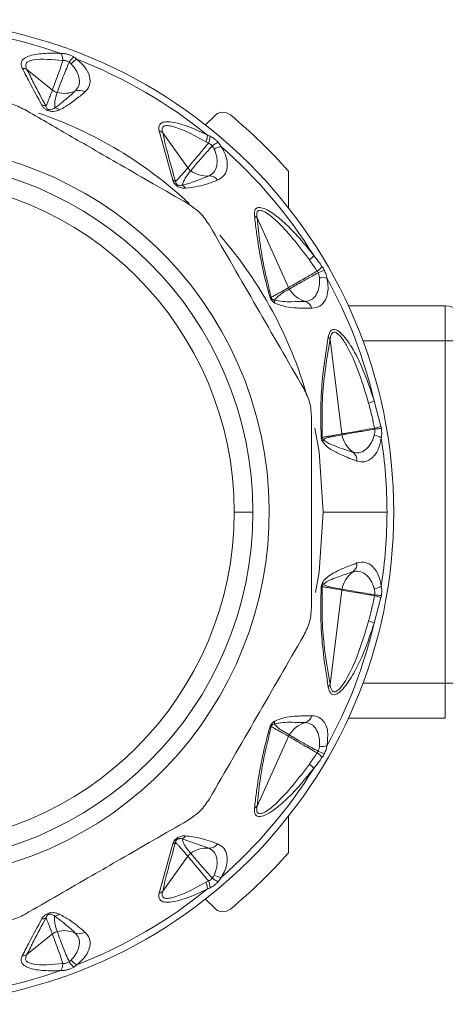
# Model space of a CAD drawing. Header units: millimetres. Extents: x -447 to 1924, y -61 to 422.
# Tile 15 of 57: x -81 to -63, y 379 to 421. Entities that reach past the tile are written whole.
import ezdxf

# ---------------------------------------------------------------- set-up
doc = ezdxf.new("R2010")
doc.units = ezdxf.units.MM

# ---------------------------------------------------------------- blocks, each defined once
blk = doc.blocks.new('Drawing View1')
at = {"color": 7, "linetype": 'Continuous', "lineweight": 18}
for p, q in [((124.67, 9.263), (123.587, 10.142)), ((131.197, 7.776), (131.59, 8.17)), ((129.801, 5.425), (129.221, 7.521)), ((130.445, 5.946), (129.374, 7.434)), ((134.732, 4.241), (134.732, 5.804)), ((134.737, 0.835), (133.394, 3.81)), ((137.288, 0.065), (141.421, 0.065)), ((141.421, 0.065), (141.421, -1.435)), ((137.014, -5.406), (136.508, -1.372)), ((137.911, -1.435), (141.421, -1.435)), ((142.221, -1.435), (141.421, -1.435)), ((141.421, -1.435), (141.421, -16.035)), ((138.387, -3.997), (138.68, -5.084)), ((132.421, -8.735), (133.221, -8.735)), ((136.221, -8.735), (138.936, -8.735)), ((136.508, -16.098), (137.014, -12.064)), ((138.68, -12.386), (138.387, -13.473)), ((137.911, -16.035), (141.421, -16.035)), ((141.421, -16.035), (141.421, -17.535)), ((142.221, -16.035), (141.421, -16.035)), ((137.288, -17.535), (141.421, -17.535)), ((134.737, -18.305), (133.394, -21.28)), ((134.732, -23.274), (134.732, -21.711)), ((131.341, -23.071), (130.208, -22.679)), ((129.801, -22.895), (129.221, -24.991)), ((130.445, -23.416), (129.374, -24.904)), ((131.59, -25.64), (131.197, -25.246)), ((124.67, -26.733), (123.587, -27.612))]:
    blk.add_line(p, q, dxfattribs=at)
at = {"color": 7, "linetype": 'Continuous', "lineweight": 18, "flags": 128}
for points in [[(136.221, -8.735), (136.038, -6.173), (135.861, -5.153)], [(135.889, -12.175), (136.038, -11.297), (136.221, -8.735)]]:
    blk.add_lwpolyline(points, dxfattribs=at)
at = {"color": 7, "linetype": 'Continuous', "lineweight": 18}
for centre, radius, start, end in [((118.221, -8.735), 21, 270, 180), ((118.221, -8.735), 20.715, 70.7909, 88.7924), ((126.171, 9.961), 0.925, 129.5889, 148.2249), ((126.055, 9.896), 0.761, 116.5758, 140.5903), ((118.221, -8.735), 20.715, 50.9198, 68.7924), ((123.376, 9.751), 0.444, 61.635, 88.6537), ((125.809, 8.802), 0.452, 57.0824, 111.0736), ((125.172, 10.284), 1.162, 255.3904, 294.1143), ((124.207, 8.208), 0.417, 63.1273, 87.8975), ((124.719, 8.079), 0.427, 53.4449, 82.7909), ((118.221, -8.735), 18, 46.9592, 71.0059), ((131.944, 7.816), 0.5, 50.3376, 135), ((118.221, -8.735), 22, 41.3647, 50.3376), ((129.093, 7.118), 0.423, 48.3487, 72.4435), ((130.476, 7.37), 0.805, 337.352, 358.2718), ((130.6, 7.335), 0.796, 335.0575, 357.1112), ((118.221, -8.735), 15.69, 285, 105), ((132.224, 6.037), 1.116, 116.1355, 131.2401), ((131.955, 6.093), 0.761, 96.5757, 120.5903), ((118.221, -8.735), 20.715, 31.8676, 48.7924), ((118.221, -8.735), 15, 0, 180), ((118.221, -8.735), 14.2, 0, 180), ((131.258, 6.765), 1.168, 233.8038, 274.0521), ((131.349, 5.149), 0.452, 37.0824, 91.0736), ((129.693, 5.069), 0.372, 51.6841, 73.0823), ((129.992, 4.856), 0.413, 31.8044, 58.5199), ((133.108, 3.56), 0.379, 41.0953, 61.7317), ((118.221, -8.735), 18, 15.8753, 40.9986), ((134.711, 3.129), 1.441, 309.5516, 319.9201), ((135.049, 2.809), 1.559, 305.5589, 316.1412), ((137.098, -0.733), 2.461, 109.8898, 116.5421), ((136.198, 0.502), 0.761, 76.5756, 100.5902), ((118.221, -8.735), 20.715, 13.2231, 28.7924), ((133.884, 0.22), 0.238, 59.937, 76.7519), ((135.778, 1.379), 1.177, 211.0277, 253.9434), ((133.81, 0.158), 0.344, 3.5806, 24.3894), ((135.306, -0.179), 0.452, 17.0824, 71.0736), ((141.421, -0.735), 0.8, 0, 90), ((136.172, -1.529), 0.371, 24.9775, 45.1315), ((137.475, -2.025), 2.173, 288.1662, 294.8225), ((137.537, -5.341), 0.527, 187.1471, 190.9644), ((138.181, -5.234), 1.179, 190.1165, 233.9079), ((138.273, -6.204), 0.761, 56.5758, 80.5903), ((137.745, -2.237), 2.997, 282.7357, 288.1829), ((139.108, -9.976), 4.825, 94.8986, 98.2754), ((136.066, -5.761), 0.241, 62.5119, 75.0672), ((135.943, -5.601), 0.274, 332.8552, 351.1806), ((118.221, -8.735), 20.715, 0, 8.7924), ((137.202, -6.538), 0.452, 357.0824, 51.0736), ((118.221, -8.735), 15, 180, 0), ((118.221, -8.735), 14.2, 180, 0), ((118.221, -8.735), 20.715, 351.2076, 0), ((137.202, -10.932), 0.452, 308.9264, 2.9176), ((138.181, -12.237), 1.179, 126.0921, 169.8835), ((135.943, -11.87), 0.274, 8.8197, 27.1446), ((136.066, -11.709), 0.241, 284.9328, 297.4882), ((137.537, -12.13), 0.527, 169.0389, 172.8561), ((138.273, -11.266), 0.761, 279.4098, 303.4244), ((137.745, -15.234), 2.997, 71.8172, 77.2643), ((139.108, -7.494), 4.825, 261.7246, 265.1014), ((137.475, -15.446), 2.173, 65.1775, 71.8338), ((118.221, -8.735), 20.715, 331.2076, 346.7769), ((136.172, -15.941), 0.371, 314.8685, 335.0225), ((135.306, -17.292), 0.452, 288.9264, 342.9176), ((133.884, -17.69), 0.238, 283.2482, 300.0631), ((133.81, -17.628), 0.344, 335.6121, 356.4181), ((135.778, -18.85), 1.177, 106.0566, 148.9724), ((135.217, -18.522), 0.527, 148.0752, 155.7129), ((136.198, -17.972), 0.761, 259.4097, 283.4244), ((135.049, -20.279), 1.559, 43.8593, 54.4406), ((137.098, -16.738), 2.461, 243.4578, 250.1102), ((118.221, -8.735), 20.715, 311.2076, 328.1324), ((134.711, -20.599), 1.441, 40.0799, 50.4484), ((133.108, -21.03), 0.379, 298.2682, 318.9047), ((129.992, -22.327), 0.413, 301.4786, 328.1961), ((129.693, -22.539), 0.372, 286.9177, 308.3159), ((131.258, -24.235), 1.168, 85.9479, 126.1962), ((131.349, -22.619), 0.452, 268.9264, 322.9176), ((118.221, -8.735), 22, 309.6624, 318.6353), ((132.224, -23.507), 1.116, 228.7599, 243.8644), ((131.955, -23.564), 0.761, 239.4098, 263.4244), ((130.476, -24.84), 0.805, 1.7282, 22.648), ((130.6, -24.805), 0.796, 2.889, 24.9426), ((118.221, -8.735), 20.715, 291.2076, 309.0802), ((129.093, -24.588), 0.423, 287.5565, 311.6513), ((124.719, -25.549), 0.427, 277.2081, 306.5557), ((131.944, -25.286), 0.5, 225, 309.6624), ((124.207, -25.678), 0.417, 272.1025, 296.8728), ((125.172, -27.754), 1.162, 65.8857, 104.6096), ((125.809, -26.272), 0.452, 248.9264, 302.9176), ((123.376, -27.222), 0.444, 271.3463, 298.365), ((126.171, -27.431), 0.925, 211.775, 230.411), ((126.055, -27.367), 0.761, 219.4098, 243.4244), ((118.221, -8.735), 20.715, 271.2076, 289.209)]:
    blk.add_arc(centre, radius, start, end, dxfattribs=at)
for points, knots in [([(123.386, 10.195), (123.364, 10.249), (123.321, 10.357), (123.353, 10.508), (123.482, 10.638), (123.805, 10.775), (124.347, 10.843), (124.816, 10.832), (125.037, 10.827)], [0, 0, 0, 0, 0.1036523, 0.2038498, 0.3141847, 0.4406615, 0.7373736, 1, 1, 1, 1]), ([(123.587, 10.142), (123.563, 10.19), (123.517, 10.283), (123.539, 10.408), (123.656, 10.501), (124.13, 10.62), (124.671, 10.564), (125.12, 10.518)], [0, 0, 0, 0, 0.097572, 0.186101, 0.286324, 0.407959, 1, 1, 1, 1]), ([(124.67, 9.263), (124.701, 9.348), (124.758, 9.503), (124.915, 9.935), (125.046, 10.306), (125.12, 10.518)], [0, 0, 0, 0, 0.342164, 0.623264, 1, 1, 1, 1]), ([(125.037, 10.827), (125.06, 10.779), (125.102, 10.693), (125.115, 10.572), (125.12, 10.518)], [0, 0, 0, 0, 0.559299, 1, 1, 1, 1]), ([(125.037, 10.827), (125.085, 10.826), (125.18, 10.825), (125.328, 10.79), (125.466, 10.739), (125.542, 10.696), (125.582, 10.674)], [0, 0, 0, 0, 0.273675, 0.544486, 0.766897, 1, 1, 1, 1]), ([(125.12, 10.518), (125.142, 10.521), (125.186, 10.526), (125.258, 10.513), (125.326, 10.488), (125.365, 10.462), (125.385, 10.448)], [0, 0, 0, 0, 0.255573, 0.503234, 0.749597, 1, 1, 1, 1]), ([(125.582, 10.674), (125.608, 10.657), (125.655, 10.626), (125.697, 10.592), (125.715, 10.577)], [0, 0, 0, 0, 0.55931, 1, 1, 1, 1]), ([(125.715, 10.577), (125.834, 10.472), (126.101, 10.238), (126.285, 9.83), (126.289, 9.447), (126.128, 9.264), (126.055, 9.181)], [0, 0, 0, 0, 0.209172, 0.469256, 0.760695, 1, 1, 1, 1]), ([(124.222, 8.625), (124.041, 8.954), (123.749, 9.485), (123.486, 9.999), (123.386, 10.195)], [0, 0, 0, 0, 0.620107, 1, 1, 1, 1]), ([(124.395, 8.58), (124.22, 8.907), (123.937, 9.435), (123.683, 9.947), (123.587, 10.142)], [0, 0, 0, 0, 0.619883, 1, 1, 1, 1]), ([(124.879, 9.159), (124.907, 9.241), (124.963, 9.398), (125.126, 9.842), (125.291, 10.23), (125.385, 10.448)], [0, 0, 0, 0, 0.321949, 0.6179, 1, 1, 1, 1]), ([(125.385, 10.448), (125.401, 10.436), (125.43, 10.414), (125.456, 10.39), (125.467, 10.38)], [0, 0, 0, 0, 0.555851, 1, 1, 1, 1]), ([(125.467, 10.38), (125.515, 10.327), (125.613, 10.22), (125.747, 9.996), (125.838, 9.724), (125.822, 9.432), (125.705, 9.293), (125.647, 9.223)], [0, 0, 0, 0, 0.117159, 0.239896, 0.491308, 0.745636, 1, 1, 1, 1]), ([(124.395, 8.58), (124.417, 8.627), (124.461, 8.721), (124.523, 8.878), (124.593, 9.058), (124.643, 9.191), (124.67, 9.263)], [0, 0, 0, 0, 0.21465, 0.427263, 0.688154, 1, 1, 1, 1]), ([(124.879, 9.159), (124.837, 9.173), (124.761, 9.196), (124.698, 9.242), (124.67, 9.263)], [0, 0, 0, 0, 0.559728, 1, 1, 1, 1]), ([(124.772, 8.503), (124.769, 8.601), (124.762, 8.815), (124.838, 9.038), (124.879, 9.159)], [0, 0, 0, 0, 0.455709, 1, 1, 1, 1]), ([(125.647, 9.223), (125.526, 9.115), (125.346, 8.954), (125.112, 8.757), (124.944, 8.622), (124.83, 8.543), (124.772, 8.503)], [0, 0, 0, 0, 0.425602, 0.634107, 0.812726, 1, 1, 1, 1]), ([(126.055, 9.181), (125.917, 9.067), (125.712, 8.896), (125.426, 8.688), (125.212, 8.543), (125.055, 8.463), (124.973, 8.422)], [0, 0, 0, 0, 0.420929, 0.628617, 0.808166, 1, 1, 1, 1]), ([(123.49, 8.43), (123.8, 8.251), (124.429, 7.888), (125.395, 7.331), (126.446, 6.724), (127.641, 6.033), (129.009, 5.244), (129.96, 4.695), (130.452, 4.411)], [0, 0, 0, 0, 0.135419, 0.274991, 0.415244, 0.585607, 0.785782, 1, 1, 1, 1]), ([(124.973, 8.422), (124.931, 8.405), (124.855, 8.374), (124.724, 8.35), (124.594, 8.353), (124.465, 8.389), (124.359, 8.453), (124.278, 8.534), (124.242, 8.593), (124.222, 8.625)], [0, 0, 0, 0, 0.1952, 0.351587, 0.494569, 0.605688, 0.718068, 0.846595, 1, 1, 1, 1]), ([(124.772, 8.503), (124.732, 8.475), (124.682, 8.44), (124.588, 8.421), (124.54, 8.422), (124.504, 8.433), (124.483, 8.442), (124.465, 8.454), (124.438, 8.48), (124.412, 8.523), (124.401, 8.559), (124.395, 8.58)], [0, 0, 0, 0, 0.3888533, 0.4911394, 0.5781016, 0.6070597, 0.6356285, 0.6659115, 0.7003157, 0.8247631, 1, 1, 1, 1]), ([(129.221, 7.521), (129.211, 7.583), (129.192, 7.703), (129.263, 7.84), (129.429, 7.915), (129.794, 7.917), (130.439, 7.74), (130.978, 7.487), (131.28, 7.345)], [0, 0, 0, 0, 0.0942, 0.182499, 0.278775, 0.389657, 0.657979, 1, 1, 1, 1]), ([(129.374, 7.434), (129.361, 7.491), (129.341, 7.573), (129.362, 7.657), (129.396, 7.703), (129.452, 7.735), (129.562, 7.755), (129.863, 7.712), (130.446, 7.481), (130.937, 7.213), (131.218, 7.06)], [0, 0, 0, 0, 0.088148, 0.127362, 0.165638, 0.20809, 0.253003, 0.357761, 0.633199, 1, 1, 1, 1]), ([(129.924, 5.361), (129.812, 5.744), (129.603, 6.457), (129.447, 7.126), (129.374, 7.434)], [0, 0, 0, 0, 0.53826, 1, 1, 1, 1]), ([(131.28, 7.345), (131.301, 7.336), (131.34, 7.32), (131.378, 7.302), (131.395, 7.295)], [0, 0, 0, 0, 0.558376, 1, 1, 1, 1]), ([(131.395, 7.295), (131.453, 7.263), (131.543, 7.214), (131.657, 7.119), (131.707, 7.065), (131.732, 7.038)], [0, 0, 0, 0, 0.482193, 0.740263, 1, 1, 1, 1]), ([(130.445, 5.946), (130.493, 6.003), (130.579, 6.105), (130.773, 6.337), (131.007, 6.617), (131.2, 6.852), (131.321, 6.999)], [0, 0, 0, 0, 0.28629, 0.510661, 0.69222, 1, 1, 1, 1]), ([(130.569, 5.823), (130.617, 5.882), (130.703, 5.986), (130.904, 6.222), (131.145, 6.505), (131.356, 6.733), (131.488, 6.876)], [0, 0, 0, 0, 0.287161, 0.511571, 0.692984, 1, 1, 1, 1]), ([(131.218, 7.06), (131.237, 7.049), (131.272, 7.029), (131.306, 7.008), (131.321, 6.999)], [0, 0, 0, 0, 0.557314, 1, 1, 1, 1]), ([(131.321, 6.999), (131.356, 6.984), (131.42, 6.955), (131.467, 6.901), (131.488, 6.876)], [0, 0, 0, 0, 0.541687, 1, 1, 1, 1]), ([(131.568, 6.749), (131.595, 6.683), (131.65, 6.549), (131.7, 6.293), (131.692, 6.006), (131.577, 5.737), (131.42, 5.646), (131.341, 5.601)], [0, 0, 0, 0, 0.117118, 0.239833, 0.491188, 0.745502, 1, 1, 1, 1]), ([(131.488, 6.876), (131.506, 6.852), (131.536, 6.81), (131.558, 6.767), (131.568, 6.749)], [0, 0, 0, 0, 0.574767, 1, 1, 1, 1]), ([(131.868, 6.849), (131.921, 6.759), (132.037, 6.564), (132.122, 6.26), (132.136, 5.927), (132.026, 5.601), (131.818, 5.483), (131.71, 5.421)], [0, 0, 0, 0, 0.136663, 0.294577, 0.479617, 0.72985, 1, 1, 1, 1]), ([(131.732, 7.038), (131.762, 7.002), (131.814, 6.94), (131.852, 6.876), (131.868, 6.849)], [0, 0, 0, 0, 0.579744, 1, 1, 1, 1]), ([(129.924, 5.361), (129.962, 5.4), (130.04, 5.479), (130.159, 5.615), (130.295, 5.77), (130.392, 5.884), (130.445, 5.946)], [0, 0, 0, 0, 0.2134593, 0.4293792, 0.6901911, 1, 1, 1, 1]), ([(130.569, 5.823), (130.543, 5.843), (130.496, 5.879), (130.461, 5.926), (130.445, 5.946)], [0, 0, 0, 0, 0.559847, 1, 1, 1, 1]), ([(130.208, 5.209), (130.244, 5.31), (130.324, 5.529), (130.483, 5.72), (130.569, 5.823)], [0, 0, 0, 0, 0.460533, 1, 1, 1, 1]), ([(131.341, 5.601), (131.18, 5.536), (130.943, 5.441), (130.638, 5.331), (130.424, 5.259), (130.281, 5.226), (130.208, 5.209)], [0, 0, 0, 0, 0.429633, 0.636413, 0.813229, 1, 1, 1, 1]), ([(130.343, 5.074), (130.305, 5.075), (130.237, 5.077), (130.133, 5.099), (130.044, 5.134), (129.962, 5.185), (129.889, 5.254), (129.832, 5.34), (129.812, 5.396), (129.801, 5.425)], [0, 0, 0, 0, 0.2026743, 0.3639009, 0.4931688, 0.5944464, 0.7169049, 0.8527137, 1, 1, 1, 1]), ([(130.208, 5.209), (130.182, 5.204), (130.138, 5.195), (130.072, 5.197), (130.02, 5.211), (129.984, 5.232), (129.966, 5.249), (129.951, 5.267), (129.938, 5.29), (129.927, 5.324), (129.925, 5.346), (129.924, 5.361)], [0, 0, 0, 0, 0.274116, 0.463193, 0.592982, 0.653123, 0.685145, 0.720858, 0.783468, 0.856593, 1, 1, 1, 1]), ([(131.71, 5.421), (131.446, 5.321), (131.028, 5.161), (130.528, 5.098), (130.343, 5.074)], [0, 0, 0, 0, 0.629625, 1, 1, 1, 1]), ([(133.287, 3.894), (133.284, 3.948), (133.278, 4.051), (133.312, 4.171), (133.389, 4.246), (133.608, 4.276), (134.049, 4.042), (134.586, 3.595), (135.192, 2.983), (135.585, 2.489), (135.814, 2.202)], [0, 0, 0, 0, 0.054232, 0.103303, 0.150337, 0.200897, 0.369635, 0.542742, 0.734318, 1, 1, 1, 1]), ([(133.939, 0.451), (133.844, 0.806), (133.645, 1.554), (133.479, 2.466), (133.36, 3.254), (133.312, 3.677), (133.287, 3.894)], [0, 0, 0, 0, 0.283427, 0.598157, 0.79281, 1, 1, 1, 1]), ([(133.394, 3.81), (133.387, 3.861), (133.376, 3.955), (133.396, 4.068), (133.456, 4.134), (133.559, 4.138), (133.694, 4.088), (133.902, 3.961), (134.613, 3.367), (135.166, 2.633), (135.629, 2.018)], [0, 0, 0, 0, 0.051613, 0.09536, 0.137319, 0.180165, 0.228028, 0.285272, 0.402314, 1, 1, 1, 1]), ([(134.003, 0.425), (133.89, 0.873), (133.688, 1.674), (133.506, 2.79), (133.433, 3.449), (133.394, 3.81)], [0, 0, 0, 0, 0.364986, 0.653176, 1, 1, 1, 1]), ([(131.367, 3.496), (132.036, 2.336), (133.376, 0.016), (134.716, -2.305), (135.386, -3.466)], [0, 0, 0, 0, 0.499632, 1, 1, 1, 1]), ([(135.814, 2.202), (135.882, 2.116), (136.005, 1.961), (136.121, 1.8), (136.172, 1.729)], [0, 0, 0, 0, 0.555292, 1, 1, 1, 1]), ([(135.629, 2.018), (135.69, 1.931), (135.801, 1.774), (135.908, 1.613), (135.955, 1.541)], [0, 0, 0, 0, 0.554562, 1, 1, 1, 1]), ([(136.172, 1.729), (136.19, 1.702), (136.223, 1.655), (136.249, 1.604), (136.261, 1.581)], [0, 0, 0, 0, 0.560194, 1, 1, 1, 1]), ([(134.737, 0.835), (134.805, 0.874), (134.927, 0.944), (135.203, 1.104), (135.527, 1.291), (135.791, 1.445), (135.955, 1.541)], [0, 0, 0, 0, 0.294538, 0.521008, 0.701872, 1, 1, 1, 1]), ([(134.77, 0.773), (134.839, 0.813), (134.96, 0.884), (135.238, 1.043), (135.563, 1.229), (135.831, 1.377), (135.999, 1.469)], [0, 0, 0, 0, 0.294643, 0.521096, 0.701932, 1, 1, 1, 1]), ([(135.955, 1.541), (135.964, 1.528), (135.981, 1.505), (135.993, 1.48), (135.999, 1.469)], [0, 0, 0, 0, 0.560007, 1, 1, 1, 1]), ([(135.999, 1.469), (136.015, 1.427), (136.045, 1.354), (136.054, 1.281), (136.059, 1.25)], [0, 0, 0, 0, 0.571169, 1, 1, 1, 1]), ([(136.261, 1.581), (136.291, 1.515), (136.343, 1.4), (136.366, 1.289), (136.375, 1.242)], [0, 0, 0, 0, 0.5787259, 1, 1, 1, 1]), ([(136.059, 1.25), (136.062, 1.179), (136.068, 1.034), (136.027, 0.776), (135.922, 0.509), (135.722, 0.296), (135.542, 0.264), (135.453, 0.249)], [0, 0, 0, 0, 0.117122, 0.23984, 0.491204, 0.745529, 1, 1, 1, 1]), ([(136.375, 1.242), (136.394, 1.138), (136.436, 0.913), (136.411, 0.595), (136.307, 0.274), (136.09, 0.012), (135.856, -0.026), (135.738, -0.046)], [0, 0, 0, 0, 0.137707, 0.297654, 0.485766, 0.740451, 1, 1, 1, 1]), ([(134.153, 0.18), (134.127, 0.197), (134.081, 0.228), (134.025, 0.287), (133.987, 0.34), (133.958, 0.393), (133.946, 0.431), (133.939, 0.451)], [0, 0, 0, 0, 0.303841, 0.543349, 0.671179, 0.821746, 1, 1, 1, 1]), ([(134.003, 0.425), (134.053, 0.451), (134.15, 0.501), (134.308, 0.591), (134.504, 0.701), (134.652, 0.786), (134.737, 0.835)], [0, 0, 0, 0, 0.199401, 0.389589, 0.65075, 1, 1, 1, 1]), ([(134.123, 0.3), (134.109, 0.306), (134.085, 0.315), (134.053, 0.337), (134.033, 0.357), (134.021, 0.374), (134.013, 0.391), (134.006, 0.408), (134.004, 0.419), (134.003, 0.425)], [0, 0, 0, 0, 0.3366966, 0.5652326, 0.6587129, 0.7523062, 0.8216938, 0.9026669, 1, 1, 1, 1]), ([(134.123, 0.3), (134.199, 0.377), (134.388, 0.566), (134.627, 0.696), (134.77, 0.773)], [0, 0, 0, 0, 0.404874, 1, 1, 1, 1]), ([(134.77, 0.773), (134.763, 0.784), (134.751, 0.804), (134.741, 0.826), (134.737, 0.835)], [0, 0, 0, 0, 0.559976, 1, 1, 1, 1]), ([(135.453, 0.249), (135.258, 0.244), (134.931, 0.236), (134.496, 0.231), (134.243, 0.278), (134.123, 0.3)], [0, 0, 0, 0, 0.4373839, 0.7346037, 1, 1, 1, 1]), ([(135.738, -0.046), (135.522, -0.042), (135.158, -0.036), (134.641, -0.007), (134.313, 0.119), (134.153, 0.18)], [0, 0, 0, 0, 0.427707, 0.722359, 1, 1, 1, 1]), ([(136.434, -1.266), (136.447, -1.208), (136.471, -1.099), (136.542, -0.985), (136.64, -0.931), (136.802, -0.957), (137.031, -1.142), (137.33, -1.525), (137.666, -2.108), (138.049, -2.954), (138.264, -3.618), (138.387, -3.997)], [0, 0, 0, 0, 0.053488, 0.101165, 0.145724, 0.192526, 0.283011, 0.383772, 0.541991, 0.738283, 1, 1, 1, 1]), ([(136.508, -1.372), (136.517, -1.316), (136.535, -1.213), (136.589, -1.101), (136.669, -1.05), (136.774, -1.075), (136.894, -1.171), (137.07, -1.383), (137.606, -2.283), (137.904, -3.268), (138.152, -4.089)], [0, 0, 0, 0, 0.051327, 0.09442, 0.134349, 0.174419, 0.220939, 0.27713, 0.398157, 1, 1, 1, 1]), ([(136.128, -5.528), (136.118, -5.033), (136.097, -4.091), (136.211, -2.658), (136.351, -1.786), (136.434, -1.266)], [0, 0, 0, 0, 0.308412, 0.587789, 1, 1, 1, 1]), ([(136.178, -5.547), (136.17, -5.008), (136.155, -3.991), (136.295, -2.613), (136.434, -1.806), (136.508, -1.372)], [0, 0, 0, 0, 0.3425593, 0.6462348, 1, 1, 1, 1]), ([(138.152, -4.089), (138.203, -4.282), (138.295, -4.636), (138.371, -4.995), (138.406, -5.16)], [0, 0, 0, 0, 0.543046, 1, 1, 1, 1]), ([(135.721, -4.716), (135.721, -6.055), (135.721, -8.735), (135.721, -11.414), (135.721, -12.754)], [0, 0, 0, 0, 0.499933, 1, 1, 1, 1]), ([(136.178, -5.547), (136.238, -5.538), (136.349, -5.521), (136.528, -5.49), (136.747, -5.453), (136.915, -5.423), (137.014, -5.406)], [0, 0, 0, 0, 0.215335, 0.398234, 0.642077, 1, 1, 1, 1]), ([(136.214, -5.643), (136.264, -5.616), (136.365, -5.564), (136.543, -5.533), (136.76, -5.488), (136.923, -5.458), (137.02, -5.441)], [0, 0, 0, 0, 0.2016548, 0.4049185, 0.6470499, 1, 1, 1, 1]), ([(137.014, -5.406), (137.112, -5.389), (137.287, -5.358), (137.775, -5.272), (138.179, -5.2), (138.406, -5.16)], [0, 0, 0, 0, 0.351286, 0.635427, 1, 1, 1, 1]), ([(137.02, -5.441), (137.121, -5.423), (137.302, -5.391), (137.795, -5.304), (138.194, -5.237), (138.414, -5.201)], [0, 0, 0, 0, 0.361519, 0.649049, 1, 1, 1, 1]), ([(138.398, -5.453), (138.376, -5.521), (138.333, -5.659), (138.206, -5.887), (138.016, -6.102), (137.755, -6.234), (137.576, -6.202), (137.486, -6.187)], [0, 0, 0, 0, 0.117161, 0.239899, 0.491313, 0.74564, 1, 1, 1, 1]), ([(138.414, -5.201), (138.417, -5.249), (138.423, -5.337), (138.406, -5.417), (138.398, -5.453)], [0, 0, 0, 0, 0.543645, 1, 1, 1, 1]), ([(138.406, -5.16), (138.408, -5.167), (138.411, -5.181), (138.413, -5.195), (138.414, -5.201)], [0, 0, 0, 0, 0.560002, 1, 1, 1, 1]), ([(138.68, -5.084), (138.684, -5.099), (138.69, -5.127), (138.694, -5.156), (138.696, -5.168)], [0, 0, 0, 0, 0.560051, 1, 1, 1, 1]), ([(138.696, -5.168), (138.704, -5.246), (138.719, -5.387), (138.701, -5.512), (138.693, -5.569)], [0, 0, 0, 0, 0.552011, 1, 1, 1, 1]), ([(136.187, -5.726), (136.171, -5.694), (136.15, -5.65), (136.133, -5.579), (136.13, -5.546), (136.128, -5.528)], [0, 0, 0, 0, 0.527893, 0.7496455, 1, 1, 1, 1]), ([(136.214, -5.643), (136.208, -5.636), (136.198, -5.623), (136.187, -5.601), (136.181, -5.581), (136.178, -5.564), (136.178, -5.553), (136.178, -5.547)], [0, 0, 0, 0, 0.312066, 0.577689, 0.709478, 0.846396, 1, 1, 1, 1]), ([(137.654, -6.561), (137.428, -6.478), (137.059, -6.343), (136.618, -6.115), (136.347, -5.939), (136.234, -5.789), (136.187, -5.726)], [0, 0, 0, 0, 0.456555, 0.748856, 0.894627, 1, 1, 1, 1]), ([(137.486, -6.187), (137.28, -6.12), (136.945, -6.011), (136.562, -5.854), (136.344, -5.757), (136.25, -5.675), (136.214, -5.643)], [0, 0, 0, 0, 0.470738, 0.766879, 0.908603, 1, 1, 1, 1]), ([(138.693, -5.569), (138.661, -5.725), (138.591, -6.075), (138.328, -6.438), (137.999, -6.631), (137.761, -6.583), (137.654, -6.561)], [0, 0, 0, 0, 0.2100777, 0.4720648, 0.7629125, 1, 1, 1, 1]), ([(136.187, -11.744), (136.214, -11.703), (136.275, -11.614), (136.43, -11.478), (136.678, -11.318), (137.105, -11.113), (137.441, -10.988), (137.654, -10.909)], [0, 0, 0, 0, 0.063949, 0.139633, 0.317237, 0.568463, 1, 1, 1, 1]), ([(137.654, -10.909), (137.771, -10.887), (138.011, -10.841), (138.336, -11.043), (138.591, -11.396), (138.661, -11.744), (138.693, -11.901)], [0, 0, 0, 0, 0.259149, 0.531128, 0.788083, 1, 1, 1, 1]), ([(136.214, -11.828), (136.263, -11.787), (136.384, -11.688), (136.614, -11.595), (136.985, -11.446), (137.291, -11.347), (137.486, -11.283)], [0, 0, 0, 0, 0.12348, 0.298954, 0.554672, 1, 1, 1, 1]), ([(137.486, -11.283), (137.576, -11.268), (137.755, -11.236), (138.016, -11.368), (138.206, -11.583), (138.333, -11.811), (138.376, -11.949), (138.398, -12.017)], [0, 0, 0, 0, 0.25439, 0.508653, 0.760076, 0.882848, 1, 1, 1, 1]), ([(136.128, -11.942), (136.13, -11.926), (136.133, -11.892), (136.149, -11.82), (136.172, -11.775), (136.187, -11.744)], [0, 0, 0, 0, 0.222827, 0.488483, 1, 1, 1, 1]), ([(136.434, -16.204), (136.359, -15.743), (136.227, -14.918), (136.099, -13.506), (136.118, -12.492), (136.128, -11.942)], [0, 0, 0, 0, 0.366467, 0.656613, 1, 1, 1, 1]), ([(136.508, -16.098), (136.431, -15.646), (136.292, -14.838), (136.155, -13.456), (136.17, -12.461), (136.178, -11.923)], [0, 0, 0, 0, 0.368099, 0.658336, 1, 1, 1, 1]), ([(136.178, -11.923), (136.178, -11.918), (136.178, -11.908), (136.181, -11.89), (136.187, -11.869), (136.199, -11.847), (136.208, -11.834), (136.214, -11.828)], [0, 0, 0, 0, 0.132574, 0.271467, 0.437835, 0.686829, 1, 1, 1, 1]), ([(137.014, -12.064), (136.874, -12.04), (136.677, -12.005), (136.43, -11.963), (136.291, -11.939), (136.21, -11.928), (136.178, -11.923)], [0, 0, 0, 0, 0.5028072, 0.7085926, 0.8855603, 1, 1, 1, 1]), ([(137.02, -12.029), (136.904, -12.007), (136.713, -11.97), (136.437, -11.925), (136.29, -11.861), (136.214, -11.828)], [0, 0, 0, 0, 0.426007, 0.700145, 1, 1, 1, 1]), ([(138.406, -12.311), (138.307, -12.293), (138.061, -12.249), (137.69, -12.183), (137.279, -12.111), (137.111, -12.081), (137.014, -12.064)], [0, 0, 0, 0, 0.155639, 0.387571, 0.650535, 1, 1, 1, 1]), ([(138.414, -12.269), (138.314, -12.253), (138.067, -12.213), (137.696, -12.148), (137.285, -12.077), (137.116, -12.047), (137.02, -12.029)], [0, 0, 0, 0, 0.155657, 0.38755, 0.650476, 1, 1, 1, 1]), ([(138.398, -12.017), (138.406, -12.058), (138.423, -12.138), (138.417, -12.226), (138.414, -12.269)], [0, 0, 0, 0, 0.510723, 1, 1, 1, 1]), ([(138.693, -11.901), (138.702, -11.974), (138.719, -12.101), (138.703, -12.242), (138.696, -12.302)], [0, 0, 0, 0, 0.572072, 1, 1, 1, 1]), ([(138.406, -12.311), (138.364, -12.506), (138.288, -12.865), (138.195, -13.219), (138.152, -13.381)], [0, 0, 0, 0, 0.542941, 1, 1, 1, 1]), ([(138.414, -12.269), (138.412, -12.277), (138.41, -12.291), (138.407, -12.305), (138.406, -12.311)], [0, 0, 0, 0, 0.5597797, 1, 1, 1, 1]), ([(138.696, -12.302), (138.693, -12.318), (138.689, -12.346), (138.683, -12.374), (138.68, -12.386)], [0, 0, 0, 0, 0.559761, 1, 1, 1, 1]), ([(138.152, -13.381), (137.883, -14.285), (137.572, -15.329), (136.985, -16.201), (136.838, -16.348), (136.741, -16.407), (136.655, -16.415), (136.585, -16.362), (136.534, -16.253), (136.517, -16.152), (136.508, -16.098)], [0, 0, 0, 0, 0.6561977, 0.7575874, 0.7997918, 0.836227, 0.8716715, 0.9077771, 0.9500143, 1, 1, 1, 1]), ([(138.387, -13.473), (138.252, -13.887), (138.011, -14.625), (137.56, -15.579), (137.176, -16.175), (136.89, -16.447), (136.742, -16.528), (136.624, -16.533), (136.536, -16.479), (136.47, -16.367), (136.446, -16.26), (136.434, -16.204)], [0, 0, 0, 0, 0.285538, 0.509527, 0.703242, 0.765072, 0.819711, 0.859429, 0.901399, 0.9481, 1, 1, 1, 1]), ([(135.386, -14.004), (134.716, -15.165), (133.376, -17.486), (132.036, -19.806), (131.367, -20.966)], [0, 0, 0, 0, 0.500234, 1, 1, 1, 1]), ([(135.738, -17.424), (135.528, -17.428), (135.173, -17.434), (134.657, -17.461), (134.322, -17.587), (134.153, -17.65)], [0, 0, 0, 0, 0.415711, 0.705132, 1, 1, 1, 1]), ([(136.375, -18.712), (136.4, -18.474), (136.452, -17.98), (136.212, -17.599), (135.956, -17.444), (135.803, -17.43), (135.738, -17.424)], [0, 0, 0, 0, 0.323235, 0.671392, 0.858958, 1, 1, 1, 1]), ([(133.939, -17.921), (133.844, -18.276), (133.645, -19.025), (133.479, -19.938), (133.36, -20.726), (133.312, -21.147), (133.287, -21.364)], [0, 0, 0, 0, 0.2837068, 0.5987607, 0.793171, 1, 1, 1, 1]), ([(134.003, -17.896), (133.89, -18.344), (133.688, -19.145), (133.506, -20.261), (133.433, -20.92), (133.394, -21.28)], [0, 0, 0, 0, 0.365567, 0.653732, 1, 1, 1, 1]), ([(134.153, -17.65), (134.126, -17.668), (134.078, -17.701), (134.021, -17.761), (133.984, -17.815), (133.957, -17.865), (133.945, -17.901), (133.939, -17.921)], [0, 0, 0, 0, 0.317365, 0.562223, 0.68531, 0.828098, 1, 1, 1, 1]), ([(134.123, -17.771), (134.108, -17.776), (134.083, -17.786), (134.051, -17.809), (134.031, -17.83), (134.02, -17.846), (134.012, -17.862), (134.006, -17.879), (134.004, -17.89), (134.003, -17.896)], [0, 0, 0, 0, 0.350592, 0.583117, 0.673422, 0.761724, 0.827666, 0.905665, 1, 1, 1, 1]), ([(134.737, -18.305), (134.617, -18.236), (134.444, -18.137), (134.23, -18.017), (134.106, -17.948), (134.034, -17.911), (134.003, -17.896)], [0, 0, 0, 0, 0.493755, 0.710629, 0.876371, 1, 1, 1, 1]), ([(135.453, -17.719), (135.263, -17.714), (134.944, -17.706), (134.509, -17.701), (134.25, -17.748), (134.123, -17.771)], [0, 0, 0, 0, 0.425144, 0.717363, 1, 1, 1, 1]), ([(134.77, -18.243), (134.676, -18.186), (134.516, -18.087), (134.28, -17.952), (134.176, -17.832), (134.123, -17.771)], [0, 0, 0, 0, 0.40792, 0.697704, 1, 1, 1, 1]), ([(136.059, -18.72), (136.062, -18.649), (136.068, -18.504), (136.027, -18.246), (135.922, -17.979), (135.722, -17.766), (135.542, -17.735), (135.453, -17.719)], [0, 0, 0, 0, 0.117146, 0.239913, 0.491348, 0.745631, 1, 1, 1, 1]), ([(135.955, -19.011), (135.756, -18.895), (135.402, -18.689), (134.976, -18.443), (134.822, -18.354), (134.737, -18.305)], [0, 0, 0, 0, 0.365428, 0.649355, 1, 1, 1, 1]), ([(135.999, -18.939), (135.902, -18.886), (135.672, -18.762), (135.346, -18.575), (134.995, -18.374), (134.852, -18.291), (134.77, -18.243)], [0, 0, 0, 0, 0.171049, 0.404806, 0.657867, 1, 1, 1, 1]), ([(135.999, -18.939), (136.015, -18.898), (136.044, -18.825), (136.054, -18.752), (136.059, -18.72)], [0, 0, 0, 0, 0.5524725, 1, 1, 1, 1]), ([(136.261, -19.051), (136.29, -18.987), (136.342, -18.872), (136.365, -18.761), (136.375, -18.712)], [0, 0, 0, 0, 0.5601162, 1, 1, 1, 1]), ([(135.629, -19.488), (135.69, -19.401), (135.801, -19.244), (135.908, -19.083), (135.955, -19.011)], [0, 0, 0, 0, 0.554562, 1, 1, 1, 1]), ([(135.814, -19.672), (135.882, -19.586), (136.005, -19.431), (136.121, -19.27), (136.172, -19.199)], [0, 0, 0, 0, 0.555292, 1, 1, 1, 1]), ([(135.955, -19.011), (135.964, -18.998), (135.981, -18.975), (135.993, -18.95), (135.999, -18.939)], [0, 0, 0, 0, 0.560007, 1, 1, 1, 1]), ([(136.172, -19.199), (136.19, -19.172), (136.223, -19.125), (136.249, -19.074), (136.261, -19.051)], [0, 0, 0, 0, 0.560194, 1, 1, 1, 1]), ([(133.287, -21.364), (133.284, -21.42), (133.278, -21.526), (133.315, -21.647), (133.396, -21.719), (133.564, -21.738), (133.844, -21.626), (134.249, -21.352), (134.948, -20.74), (135.456, -20.113), (135.814, -19.672)], [0, 0, 0, 0, 0.055904, 0.10622, 0.153662, 0.203296, 0.307891, 0.418501, 0.590067, 1, 1, 1, 1]), ([(133.394, -21.28), (133.387, -21.332), (133.375, -21.43), (133.398, -21.543), (133.461, -21.606), (133.566, -21.607), (133.808, -21.512), (134.58, -20.877), (135.172, -20.094), (135.629, -19.488)], [0, 0, 0, 0, 0.053191, 0.098086, 0.139814, 0.182632, 0.23063, 0.405048, 1, 1, 1, 1]), ([(130.452, -21.881), (129.961, -22.164), (129.01, -22.714), (127.638, -23.506), (125.797, -24.568), (124.445, -25.349), (123.49, -25.9)], [0, 0, 0, 0, 0.21393, 0.414834, 0.587057, 1, 1, 1, 1]), ([(130.343, -22.544), (130.289, -22.546), (130.189, -22.549), (130.042, -22.601), (129.939, -22.674), (129.875, -22.743), (129.829, -22.819), (129.811, -22.869), (129.801, -22.895)], [0, 0, 0, 0, 0.288282, 0.527872, 0.63604, 0.745985, 0.866726, 1, 1, 1, 1]), ([(130.208, -22.679), (130.168, -22.671), (130.121, -22.661), (130.05, -22.673), (130.021, -22.682), (129.996, -22.695), (129.975, -22.71), (129.959, -22.726), (129.941, -22.753), (129.927, -22.79), (129.925, -22.816), (129.924, -22.831)], [0, 0, 0, 0, 0.4179621, 0.499227, 0.5680035, 0.6251534, 0.663526, 0.7017402, 0.7444069, 0.8543682, 1, 1, 1, 1]), ([(130.569, -23.293), (130.451, -23.157), (130.285, -22.967), (130.225, -22.743), (130.208, -22.679)], [0, 0, 0, 0, 0.71325, 1, 1, 1, 1]), ([(131.71, -22.891), (131.471, -22.801), (131.052, -22.642), (130.556, -22.574), (130.343, -22.544)], [0, 0, 0, 0, 0.570277, 1, 1, 1, 1]), ([(129.924, -22.831), (129.812, -23.214), (129.603, -23.927), (129.447, -24.596), (129.374, -24.904)], [0, 0, 0, 0, 0.538008, 1, 1, 1, 1]), ([(130.445, -23.416), (130.356, -23.312), (130.229, -23.163), (130.073, -22.987), (129.989, -22.895), (129.942, -22.849), (129.924, -22.831)], [0, 0, 0, 0, 0.520969, 0.746084, 0.897635, 1, 1, 1, 1]), ([(131.568, -24.219), (131.595, -24.153), (131.65, -24.019), (131.7, -23.763), (131.692, -23.476), (131.577, -23.207), (131.42, -23.116), (131.341, -23.071)], [0, 0, 0, 0, 0.117149, 0.239869, 0.491247, 0.745575, 1, 1, 1, 1]), ([(131.868, -24.32), (131.925, -24.222), (132.046, -24.016), (132.128, -23.697), (132.13, -23.358), (132.006, -23.053), (131.806, -22.944), (131.71, -22.891)], [0, 0, 0, 0, 0.146737, 0.311562, 0.506363, 0.761707, 1, 1, 1, 1]), ([(130.569, -23.293), (130.543, -23.313), (130.496, -23.35), (130.461, -23.396), (130.445, -23.416)], [0, 0, 0, 0, 0.5598474, 1, 1, 1, 1]), ([(131.321, -24.469), (131.26, -24.394), (131.11, -24.211), (130.915, -23.978), (130.731, -23.758), (130.564, -23.558), (130.488, -23.467), (130.445, -23.416)], [0, 0, 0, 0, 0.154753, 0.378155, 0.536035, 0.740167, 1, 1, 1, 1]), ([(131.488, -24.346), (131.42, -24.274), (131.253, -24.099), (131.052, -23.864), (130.861, -23.642), (130.689, -23.439), (130.612, -23.346), (130.569, -23.293)], [0, 0, 0, 0, 0.154429, 0.377318, 0.534784, 0.73906, 1, 1, 1, 1]), ([(131.321, -24.469), (131.337, -24.463), (131.369, -24.451), (131.414, -24.422), (131.455, -24.387), (131.477, -24.36), (131.488, -24.346)], [0, 0, 0, 0, 0.252688, 0.501352, 0.749494, 1, 1, 1, 1]), ([(131.488, -24.346), (131.505, -24.323), (131.535, -24.282), (131.558, -24.238), (131.568, -24.219)], [0, 0, 0, 0, 0.549544, 1, 1, 1, 1]), ([(131.732, -24.509), (131.761, -24.474), (131.812, -24.412), (131.851, -24.348), (131.868, -24.32)], [0, 0, 0, 0, 0.554606, 1, 1, 1, 1]), ([(129.374, -24.904), (129.361, -24.961), (129.341, -25.043), (129.362, -25.127), (129.396, -25.173), (129.452, -25.205), (129.562, -25.225), (129.863, -25.182), (130.446, -24.951), (130.937, -24.683), (131.218, -24.53)], [0, 0, 0, 0, 0.08814, 0.127354, 0.16563, 0.208084, 0.253003, 0.357789, 0.633246, 1, 1, 1, 1]), ([(131.218, -24.53), (131.237, -24.519), (131.272, -24.499), (131.306, -24.478), (131.321, -24.469)], [0, 0, 0, 0, 0.557314, 1, 1, 1, 1]), ([(131.28, -24.815), (131.301, -24.806), (131.34, -24.79), (131.378, -24.773), (131.395, -24.765)], [0, 0, 0, 0, 0.558376, 1, 1, 1, 1]), ([(131.395, -24.765), (131.453, -24.733), (131.543, -24.684), (131.657, -24.589), (131.707, -24.536), (131.732, -24.509)], [0, 0, 0, 0, 0.4830665, 0.7400479, 1, 1, 1, 1]), ([(129.221, -24.991), (129.211, -25.054), (129.192, -25.174), (129.263, -25.31), (129.429, -25.385), (129.794, -25.387), (130.439, -25.21), (130.978, -24.957), (131.28, -24.815)], [0, 0, 0, 0, 0.0944189, 0.1824922, 0.2787502, 0.3896868, 0.6580242, 1, 1, 1, 1]), ([(122.887, -26.15), (123.003, -26.114), (123.214, -26.049), (123.404, -25.947), (123.49, -25.9)], [0, 0, 0, 0, 0.54545, 1, 1, 1, 1]), ([(124.973, -25.892), (124.926, -25.874), (124.843, -25.84), (124.699, -25.818), (124.561, -25.829), (124.437, -25.873), (124.345, -25.936), (124.273, -26.012), (124.24, -26.066), (124.222, -26.095)], [0, 0, 0, 0, 0.215253, 0.384528, 0.526066, 0.634008, 0.741365, 0.859377, 1, 1, 1, 1]), ([(124.772, -25.973), (124.733, -25.945), (124.679, -25.909), (124.585, -25.89), (124.539, -25.893), (124.512, -25.9), (124.49, -25.909), (124.464, -25.924), (124.435, -25.953), (124.411, -25.997), (124.401, -26.031), (124.395, -26.05)], [0, 0, 0, 0, 0.3883566, 0.5202079, 0.5615594, 0.5993846, 0.6269174, 0.6554177, 0.7206544, 0.8386, 1, 1, 1, 1]), ([(124.879, -26.63), (124.821, -26.469), (124.741, -26.245), (124.765, -26.033), (124.772, -25.973)], [0, 0, 0, 0, 0.713706, 1, 1, 1, 1]), ([(125.647, -26.693), (125.463, -26.527), (125.182, -26.271), (124.878, -26.05), (124.772, -25.973)], [0, 0, 0, 0, 0.653194, 1, 1, 1, 1]), ([(126.055, -26.651), (125.846, -26.473), (125.525, -26.198), (125.117, -25.972), (124.973, -25.892)], [0, 0, 0, 0, 0.647777, 1, 1, 1, 1]), ([(124.222, -26.095), (124.041, -26.424), (123.749, -26.955), (123.486, -27.47), (123.386, -27.665)], [0, 0, 0, 0, 0.620302, 1, 1, 1, 1]), ([(124.395, -26.05), (124.22, -26.377), (123.937, -26.905), (123.683, -27.417), (123.587, -27.612)], [0, 0, 0, 0, 0.620078, 1, 1, 1, 1]), ([(124.67, -26.733), (124.625, -26.612), (124.56, -26.441), (124.479, -26.238), (124.434, -26.131), (124.407, -26.074), (124.395, -26.05)], [0, 0, 0, 0, 0.523004, 0.738676, 0.891237, 1, 1, 1, 1]), ([(124.879, -26.63), (124.837, -26.643), (124.761, -26.666), (124.698, -26.712), (124.67, -26.733)], [0, 0, 0, 0, 0.559727, 1, 1, 1, 1]), ([(125.12, -27.988), (125.046, -27.776), (124.915, -27.405), (124.758, -26.973), (124.701, -26.818), (124.67, -26.733)], [0, 0, 0, 0, 0.37661, 0.657741, 1, 1, 1, 1]), ([(125.385, -27.918), (125.294, -27.706), (125.129, -27.322), (124.965, -26.874), (124.908, -26.714), (124.879, -26.63)], [0, 0, 0, 0, 0.371267, 0.671006, 1, 1, 1, 1]), ([(125.467, -27.85), (125.515, -27.797), (125.613, -27.69), (125.747, -27.466), (125.838, -27.194), (125.822, -26.902), (125.705, -26.763), (125.647, -26.693)], [0, 0, 0, 0, 0.117149, 0.239869, 0.491248, 0.745576, 1, 1, 1, 1]), ([(125.715, -28.047), (125.801, -27.975), (125.986, -27.822), (126.172, -27.551), (126.29, -27.233), (126.278, -26.904), (126.127, -26.733), (126.055, -26.651)], [0, 0, 0, 0, 0.1468149, 0.3117355, 0.5067024, 0.7623101, 1, 1, 1, 1]), ([(123.386, -27.665), (123.365, -27.719), (123.322, -27.823), (123.35, -27.97), (123.466, -28.096), (123.767, -28.236), (124.31, -28.313), (124.794, -28.302), (125.037, -28.297)], [0, 0, 0, 0, 0.1017236, 0.1977442, 0.3042694, 0.4235864, 0.7110771, 1, 1, 1, 1]), ([(123.587, -27.612), (123.563, -27.659), (123.519, -27.749), (123.536, -27.871), (123.641, -27.964), (124.106, -28.094), (124.656, -28.037), (125.12, -27.988)], [0, 0, 0, 0, 0.09476, 0.180727, 0.278153, 0.391304, 1, 1, 1, 1]), ([(125.12, -27.988), (125.112, -28.056), (125.098, -28.178), (125.055, -28.26), (125.037, -28.297)], [0, 0, 0, 0, 0.559282, 1, 1, 1, 1]), ([(125.12, -27.988), (125.142, -27.991), (125.186, -27.996), (125.258, -27.984), (125.326, -27.958), (125.365, -27.932), (125.385, -27.918)], [0, 0, 0, 0, 0.255568, 0.50322, 0.749583, 1, 1, 1, 1]), ([(125.385, -27.918), (125.401, -27.906), (125.43, -27.884), (125.456, -27.86), (125.467, -27.85)], [0, 0, 0, 0, 0.555849, 1, 1, 1, 1]), ([(125.582, -28.144), (125.608, -28.127), (125.655, -28.096), (125.697, -28.062), (125.715, -28.047)], [0, 0, 0, 0, 0.55931, 1, 1, 1, 1]), ([(125.037, -28.297), (125.085, -28.296), (125.18, -28.295), (125.327, -28.26), (125.465, -28.21), (125.542, -28.166), (125.582, -28.144)], [0, 0, 0, 0, 0.273593, 0.542673, 0.764584, 1, 1, 1, 1])]:
    blk.add_open_spline(points, degree=3, knots=knots, dxfattribs=at)
for points in [[(123.49, 8.43), (123.293, 8.527), (122.898, 8.721), (122.46, 8.75), (122.24, 8.765)], [(131.367, 3.496), (131.244, 3.678), (131, 4.044), (130.634, 4.288), (130.452, 4.411)], [(135.721, -4.716), (135.706, -4.496), (135.677, -4.058), (135.483, -3.663), (135.386, -3.466)], [(135.386, -14.004), (135.483, -13.807), (135.677, -13.412), (135.706, -12.974), (135.721, -12.754)], [(130.452, -21.881), (130.634, -21.758), (131, -21.514), (131.244, -21.148), (131.367, -20.966)]]:
    blk.add_open_spline(points, degree=3, dxfattribs=at)

msp = doc.modelspace()

# ---------------------------------------------------------------- block references
at = {"color": 7, "linetype": 'Continuous', "lineweight": 18}
msp.add_blockref('Drawing View1', (-204.512, 408.877), dxfattribs=at)

doc.saveas('drawing.dxf')
